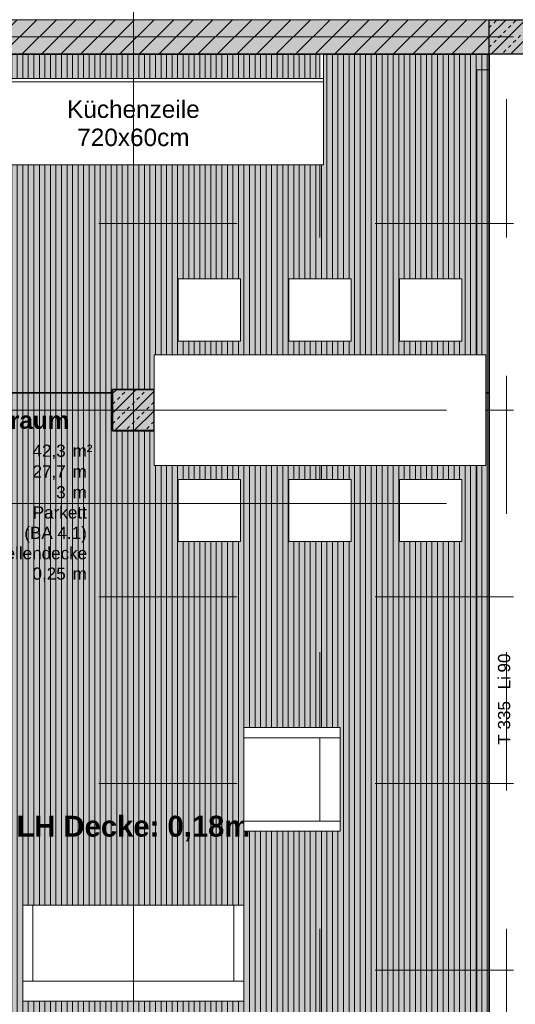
# Model space of a CAD drawing. Header units: metres. Extents: x -49 to 152, y -127 to 99.
# Tile 104 of 177: x -6.22 to -2.64, y -20.5 to -13.38. Entities that reach past the tile are written whole.
import ezdxf
from ezdxf.enums import TextEntityAlignment as Align

# ---------------------------------------------------------------- set-up
doc = ezdxf.new("R2010")
doc.units = ezdxf.units.M
doc.header["$PDMODE"] = 1
doc.header["$PDSIZE"] = -2
for name, pattern in [('Achsen 01', [5.291531, 3.175, -1.058062, 0.352704, -0.705764]), ('ISO-07 Punktiert', [0.889, 0.127, -0.762]), ('Raster 01', [2, 1, -1]), ('VW-01 Strichlinie kurz', [2, 1, -1])]:
    doc.linetypes.add(name, pattern=pattern)
doc.layers.get('0').update_dxf_attribs({"lineweight": 25})
for name, color, linetype, lineweight, true_color in [('013_Beton und Stahlbetonarbeiten-000 Sichtbeton-341 tragende In', 5, 'Continuous', 5, 0x0000ff), ('013_Beton und Stahlbetonarbeiten-000 Sichtbeton-343 Innenstütze', 5, 'Continuous', 5, 0x0000ff), ('031_Metallbauarbeiten-350 Lamellendecke DS', 7, 'Continuous', 35, 0x666666), ('AV1-Achsen', 1, 'Achsen 01', 18, 0xff0000), ('AV1-Einrichtung', 7, 'Continuous', 9, 0xa6a6a6), ('AV1-Raster', 7, 'Raster 01', 9, 0xa6a6a6), ('AV1-Stempel-Türnummern', 7, 'Continuous', 100, 0x02abea)]:
    doc.layers.add(name, color=color, linetype=linetype, lineweight=lineweight, true_color=true_color)
for name, color, linetype, lineweight in [('013_Beton und Stahlbetonarbeiten-000 Unterzüge', 7, 'ISO-07 Punktiert', 13), ('013_Beton und Stahlbetonarbeiten-330 Außenwände', 7, 'Continuous', 25), ('013_Beton und Stahlbetonarbeiten-340 Innenstützen', 7, 'Continuous', 25), ('013_Beton und Stahlbetonarbeiten-340 Innenwände', 7, 'Continuous', 18), ('030_Sonnenschutzarbeiten-BLENDSCHUTZ', 7, 'Continuous', 5), ('031_Metallbauarbeiten-340 Innentüren _ Elemente', 7, 'Continuous', 9), ('039_Trockenbauarbeiten-340 Gipskarton', 7, 'Continuous', 9), ('_1.35m (3D)', 7, 'Continuous', 9), ('_GRU (2D)', 7, 'Continuous', 9), ('_OG 3 (2D)', 7, 'Continuous', 9), ('_OG 3 - DS (2D)', 7, 'Continuous', 9), ('AV1-Schnitt Achsen', 7, 'Achsen 01', 18), ('AV1-Stempel-Raumstempel', 7, 'Continuous', 9)]:
    doc.layers.add(name, color=color, linetype=linetype, lineweight=lineweight)
doc.layers.get('0').freeze()
doc.styles.add('Arial', font='arial.ttf')
doc.styles.add('Arial (bold)', font='arialbd.ttf')
doc.dimstyles.new('COE 50', dxfattribs={"dimtxt": 100.872396, "dimasz": 0.001414, "dimexe": 0.001, "dimexo": 0.01, "dimgap": 0.001, "dimtad": 1, "dimdec": 3, "dimtxsty": 'Arial', "dimblk": 'VW_SLASH-3', "dimblk1": 'VW_SLASH-3', "dimblk2": 'VW_SLASH-3', "dimcen": 0, "dimadec": 3, "dimazin": 0, "dimtfac": 0.8, "dimtdec": 3, "dimtix": 1, "dimtmove": 0, "dimatfit": 0, "dimldrblk": 'VW_SLASH-2', "dimfxl": 0.002, "dimfxlon": 1, "dimfrac": 2, "dimtolj": 1, "dimarcsym": 0})
pattern_1 = [(90, (0, 0), (0.04, 0), [])]
pattern_2 = [(45, (0, 0), (0.0707107, -0.0707107), [0.025, -0.025])]
pattern_3 = [(-135, (0.03106, -0.03313), (0.0707107, -0.0707107), [])]

# ---------------------------------------------------------------- blocks, each defined once
blk = doc.blocks.new('Group-4')
at = {"layer": 'AV1-Raster'}
for p, q in [((-5.4, -22.95), (-5.4, 1.35)), ((-4.05, -22.95), (-4.05, 1.35)), ((-2.7, -22.95), (-2.7, 1.35)), ((1.35, -13.5), (-40.5, -13.5)), ((1.35, -14.85), (-40.5, -14.85)), ((1.35, -16.2), (-40.5, -16.2)), ((1.35, -17.55), (-40.5, -17.55)), ((1.35, -18.9), (-40.5, -18.9)), ((1.35, -20.25), (-40.5, -20.25))]:
    blk.add_line(p, q, dxfattribs=at)
blk = doc.blocks.new('1.35m (3D)')
at = {"layer": 'AV1-Raster', "color": 7}
blk.add_blockref('Group-4', (0, 0), dxfattribs=at)
blk = doc.blocks.new('VW_SLASH-3')
at = {"color": 0, "linetype": 'ByBlock', "lineweight": -2, "transparency": 16777216}
blk.add_line((0, 0), (-1, 0), dxfattribs=at)
at = {"color": 0, "linetype": 'Continuous', "lineweight": 15, "transparency": 16777216, "flags": 128}
blk.add_lwpolyline([(0.5, 0.5), (-0.5, -0.5)], dxfattribs=at)
blk = doc.blocks.new('*D79')
at = {"layer": '030_Sonnenschutzarbeiten-BLENDSCHUTZ', "color": 0, "lineweight": -2}
for p, q in [((0.425, -13.738), (0.575, -13.738)), ((0.525, -16.1293), (0.525, -13.8087)), ((0.425, -16.2), (0.575, -16.2))]:
    blk.add_line(p, q, dxfattribs=at)
at = {"layer": 'Defpoints', "color": 0}
for p in [(-2.915, -13.738), (0.525, -13.738), (-2.915, -16.2)]:
    blk.add_point(p, dxfattribs=at)
at = {"layer": '030_Sonnenschutzarbeiten-BLENDSCHUTZ', "color": 0, "lineweight": -2, "xscale": 0.070693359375, "yscale": 0.070693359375, "zscale": 0.070693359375}
for p, rotation in [((0.525, -13.738), 90), ((0.525, -16.2), 270)]:
    blk.add_blockref('VW_SLASH-3', p, dxfattribs=dict(at, rotation=rotation))
at = {"layer": '030_Sonnenschutzarbeiten-BLENDSCHUTZ', "color": 0, "lineweight": 13, "insert": (0.3992, -14.969), "char_height": 0.12609, "attachment_point": 5, "rotation": 90, "style": 'Arial'}
blk.add_mtext('\\A1;2,46', dxfattribs=at)
blk = doc.blocks.new('VW_SLASH-2')
at = {"color": 0, "linetype": 'ByBlock', "lineweight": -2, "transparency": 16777216}
blk.add_line((0, 0), (-1, 0), dxfattribs=at)
at = {"color": 0, "linetype": 'Continuous', "lineweight": 15, "transparency": 16777216, "flags": 128}
blk.add_lwpolyline([(0.5, 0.5), (-0.5, -0.5)], dxfattribs=at)
blk = doc.blocks.new('*D80')
at = {"layer": '030_Sonnenschutzarbeiten-BLENDSCHUTZ', "color": 0, "lineweight": -2}
for p, q in [((0.425, -16.2), (0.575, -16.2)), ((0.525, -18.8293), (0.525, -16.2707)), ((0.425, -18.9), (0.575, -18.9))]:
    blk.add_line(p, q, dxfattribs=at)
at = {"layer": 'Defpoints', "color": 0}
for p in [(-2.915, -16.2), (0.525, -16.2), (-2.915, -18.9)]:
    blk.add_point(p, dxfattribs=at)
at = {"layer": '030_Sonnenschutzarbeiten-BLENDSCHUTZ', "color": 0, "lineweight": -2, "xscale": 0.070693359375, "yscale": 0.070693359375, "zscale": 0.070693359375}
for p, rotation in [((0.525, -16.2), 90), ((0.525, -18.9), 270)]:
    blk.add_blockref('VW_SLASH-3', p, dxfattribs=dict(at, rotation=rotation))
at = {"layer": '030_Sonnenschutzarbeiten-BLENDSCHUTZ', "color": 0, "lineweight": 13, "insert": (0.3992, -17.55), "char_height": 0.12609, "attachment_point": 5, "rotation": 90, "style": 'Arial'}
blk.add_mtext('\\A1;2,70', dxfattribs=at)
blk = doc.blocks.new('*D81')
at = {"layer": '030_Sonnenschutzarbeiten-BLENDSCHUTZ', "color": 0, "lineweight": -2}
for p, q in [((0.425, -18.9), (0.575, -18.9)), ((0.525, -21.3293), (0.525, -18.9707)), ((0.425, -21.4), (0.575, -21.4))]:
    blk.add_line(p, q, dxfattribs=at)
at = {"layer": 'Defpoints', "color": 0}
for p in [(-2.915, -18.9), (0.525, -18.9), (-2.915, -21.4)]:
    blk.add_point(p, dxfattribs=at)
at = {"layer": '030_Sonnenschutzarbeiten-BLENDSCHUTZ', "color": 0, "lineweight": -2, "xscale": 0.070693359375, "yscale": 0.070693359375, "zscale": 0.070693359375}
for p, rotation in [((0.525, -18.9), 90), ((0.525, -21.4), 270)]:
    blk.add_blockref('VW_SLASH-3', p, dxfattribs=dict(at, rotation=rotation))
at = {"layer": '030_Sonnenschutzarbeiten-BLENDSCHUTZ', "color": 0, "lineweight": 13, "insert": (0.3992, -20.15), "char_height": 0.12609, "attachment_point": 5, "rotation": 90, "style": 'Arial'}
blk.add_mtext('\\A1;2,50', dxfattribs=at)
blk = doc.blocks.new('Group-94')
at = {"color": 255, "transparency": 33554559}
for points in [[(-4.625, -15.25), (-4.625, -15.7), (-5.075, -15.7), (-5.075, -15.25)], [(-3.825, -15.25), (-3.825, -15.7), (-4.275, -15.7), (-4.275, -15.25)], [(-3.025, -15.25), (-3.025, -15.7), (-3.475, -15.7), (-3.475, -15.25)], [(-2.85, -15.8), (-2.85, -16.6), (-5.25, -16.6), (-5.25, -15.8)], [(-4.625, -16.7), (-4.625, -17.15), (-5.075, -17.15), (-5.075, -16.7)], [(-3.825, -16.7), (-3.825, -17.15), (-4.275, -17.15), (-4.275, -16.7)], [(-3.025, -16.7), (-3.025, -17.15), (-3.475, -17.15), (-3.475, -16.7)]]:
    blk.add_wipeout(points, dxfattribs=at).dxf.layer = 'AV1-Einrichtung'
at = {"layer": 'AV1-Einrichtung', "flags": 128}
for points in [[(-4.625, -15.25), (-4.625, -15.7), (-5.075, -15.7), (-5.075, -15.25)], [(-3.825, -15.25), (-3.825, -15.7), (-4.275, -15.7), (-4.275, -15.25)], [(-3.025, -15.25), (-3.025, -15.7), (-3.475, -15.7), (-3.475, -15.25)], [(-2.85, -15.8), (-2.85, -16.6), (-5.25, -16.6), (-5.25, -15.8)], [(-4.625, -16.7), (-4.625, -17.15), (-5.075, -17.15), (-5.075, -16.7)], [(-3.825, -16.7), (-3.825, -17.15), (-4.275, -17.15), (-4.275, -16.7)], [(-3.025, -16.7), (-3.025, -17.15), (-3.475, -17.15), (-3.475, -16.7)]]:
    blk.add_lwpolyline(points, close=True, dxfattribs=at)
blk = doc.blocks.new('Group-142')
at = {"color": 255, "transparency": 33554559}
blk.add_wipeout([(-3.904, -18.4959), (-3.904, -19.2452), (-4.6, -19.2452), (-4.6, -18.4959)], dxfattribs=at).dxf.layer = 'AV1-Einrichtung'
at = {"layer": 'AV1-Einrichtung', "flags": 128}
blk.add_lwpolyline([(-3.904, -18.4959), (-3.904, -19.2452), (-4.6, -19.2452), (-4.6, -18.4959)], close=True, dxfattribs=at)
at = {"color": 255, "transparency": 33554559}
for points in [[(-3.904, -18.4959), (-3.904, -18.5689), (-4.6, -18.5689), (-4.6, -18.4959)], [(-3.904, -19.1722), (-3.904, -19.2452), (-4.6, -19.2452), (-4.6, -19.1722)]]:
    blk.add_wipeout(points, dxfattribs=at).dxf.layer = 'AV1-Einrichtung'
at = {"layer": 'AV1-Einrichtung', "flags": 128}
for points in [[(-3.904, -18.4959), (-3.904, -18.5689), (-4.6, -18.5689), (-4.6, -18.4959)], [(-3.904, -19.1722), (-3.904, -19.2452), (-4.6, -19.2452), (-4.6, -19.1722)]]:
    blk.add_lwpolyline(points, close=True, dxfattribs=at)
at = {"color": 255, "transparency": 33554559}
blk.add_wipeout([(-3.904, -18.5689), (-3.904, -19.1722), (-4.05, -19.1722), (-4.05, -18.5689)], dxfattribs=at).dxf.layer = 'AV1-Einrichtung'
at = {"layer": 'AV1-Einrichtung', "flags": 128}
blk.add_lwpolyline([(-3.904, -18.5689), (-3.904, -19.1722), (-4.05, -19.1722), (-4.05, -18.5689)], close=True, dxfattribs=at)
blk = doc.blocks.new('Group-143')
at = {"color": 255, "transparency": 33554559}
blk.add_wipeout([(-4.6, -19.77895), (-4.6, -20.475), (-6.2, -20.475), (-6.2, -19.77895)], dxfattribs=at).dxf.layer = 'AV1-Einrichtung'
at = {"layer": 'AV1-Einrichtung', "flags": 128}
blk.add_lwpolyline([(-4.6, -19.77895), (-4.6, -20.475), (-6.2, -20.475), (-6.2, -19.77895)], close=True, dxfattribs=at)
at = {"color": 255, "transparency": 33554559}
blk.add_wipeout([(-4.6, -20.32895), (-4.6, -20.475), (-5.4, -20.475), (-5.4, -20.32895)], dxfattribs=at).dxf.layer = 'AV1-Einrichtung'
at = {"layer": 'AV1-Einrichtung', "flags": 128}
blk.add_lwpolyline([(-4.6, -20.32895), (-4.6, -20.475), (-5.4, -20.475), (-5.4, -20.32895)], close=True, dxfattribs=at)
at = {"color": 255, "transparency": 33554559}
for points in [[(-4.673025, -19.77895), (-4.673025, -20.32895), (-4.6, -20.32895), (-4.6, -19.77895)], [(-5.4, -20.32895), (-5.4, -20.475), (-6.2, -20.475), (-6.2, -20.32895)]]:
    blk.add_wipeout(points, dxfattribs=at).dxf.layer = 'AV1-Einrichtung'
at = {"layer": 'AV1-Einrichtung'}
blk.add_line((-5.4, -20.32895), (-5.4, -19.77895), dxfattribs=at)
at = {"layer": 'AV1-Einrichtung', "flags": 128}
for points in [[(-4.673025, -19.77895), (-4.673025, -20.32895), (-4.6, -20.32895), (-4.6, -19.77895)], [(-5.4, -20.32895), (-5.4, -20.475), (-6.2, -20.475), (-6.2, -20.32895)]]:
    blk.add_lwpolyline(points, close=True, dxfattribs=at)
at = {"color": 255, "transparency": 33554559}
blk.add_wipeout([(-6.2, -19.77895), (-6.2, -20.32895), (-6.126975, -20.32895), (-6.126975, -19.77895)], dxfattribs=at).dxf.layer = 'AV1-Einrichtung'
at = {"layer": 'AV1-Einrichtung', "flags": 128}
blk.add_lwpolyline([(-6.2, -19.77895), (-6.2, -20.32895), (-6.126975, -20.32895), (-6.126975, -19.77895)], close=True, dxfattribs=at)
blk = doc.blocks.new('Group-144')
at = {"layer": 'AV1-Einrichtung', "color": 7}
for name in ['Group-142', 'Group-143']:
    blk.add_blockref(name, (0, 0), dxfattribs=at)
blk = doc.blocks.new('Group-146')
at = {"layer": 'AV1-Einrichtung', "color": 7}
for name in ['Group-94', 'Group-144']:
    blk.add_blockref(name, (0, 0), dxfattribs=at)
at = {"color": 255, "transparency": 33554559}
blk.add_wipeout([(-8.825, -13.825), (-4.025, -13.825), (-4.025, -14.425), (-8.825, -14.425)], dxfattribs=at).dxf.layer = 'AV1-Einrichtung'
at = {"layer": 'AV1-Einrichtung', "flags": 128}
blk.add_lwpolyline([(-8.825, -13.825), (-4.025, -13.825), (-4.025, -14.425), (-8.825, -14.425)], close=True, dxfattribs=at)
at = {"color": 255}
blk.add_wipeout([(-4.05, -13.625), (-4.025, -13.625), (-4.025, -13.8), (-4.05, -13.8)], dxfattribs=at).dxf.layer = '039_Trockenbauarbeiten-340 Gipskarton'
at = {"layer": '039_Trockenbauarbeiten-340 Gipskarton', "flags": 128}
blk.add_lwpolyline([(-4.05, -13.625), (-4.025, -13.625), (-4.025, -13.8), (-4.05, -13.8)], close=True, dxfattribs=at)
at = {"color": 255}
blk.add_wipeout([(-11.225, -13.825), (-4.025, -13.825), (-4.025, -13.8), (-11.225, -13.8)], dxfattribs=at).dxf.layer = '039_Trockenbauarbeiten-340 Gipskarton'
at = {"layer": '039_Trockenbauarbeiten-340 Gipskarton', "flags": 128}
blk.add_lwpolyline([(-11.225, -13.825), (-4.025, -13.825), (-4.025, -13.8), (-11.225, -13.8)], close=True, dxfattribs=at)
blk = doc.blocks.new('Raumstempel - Symbol - 1 (2D)')
at = {"layer": 'AV1-Stempel-Raumstempel', "attachment_point": 1, "line_spacing_factor": 0.967919, "style": 'Arial'}
for s, insert, char_height in [('Raumfläche:', (0.2, -0.6736), 0.088263), ('m²', (1.6225, -0.6736), 0.08826), ('Raumumf.:', (0.2, -0.8236), 0.08826), ('m', (1.6225, -0.8236), 0.0883), ('LRH:', (0.2, -0.9736), 0.08826), ('m', (1.6225, -0.9736), 0.0883), ('Bodenbelag:', (0.2, -1.118), 0.088263), ('Decke:', (0.2, -1.4131), 0.08826), ('Höhe DA:', (0.2, -1.5607), 0.08826), ('m', (1.6225, -1.5625), 0.0883)]:
    blk.add_mtext(s, dxfattribs=dict(at, insert=insert, char_height=char_height))
at = {"layer": 'AV1-Stempel-Raumstempel'}
for tag, style, p in [('Raumnummer', 'Arial', (0.2, -0.2337)), ('Raumname', 'Arial (bold)', (0.2, -0.4337))]:
    blk.add_attdef(tag, text='', height=0.1261, dxfattribs=dict(at, style=style)).set_placement(p, align=Align.TOP_LEFT)
at = {"layer": 'AV1-Stempel-Raumstempel', "style": 'Arial'}
for tag, p in [('Raumfläche', (1.5725, -0.6736)), ('Raumumfang', (1.5725, -0.8236)), ('LRH', (1.5725, -0.9736)), ('Bodenbelag', (1.7253, -1.1199)), ('Bodendetail', (1.7253, -1.2674)), ('Decke', (1.7278, -1.415)), ('Höhe_DA', (1.5725, -1.5625))]:
    blk.add_attdef(tag, text='', height=0.0883, dxfattribs=at).set_placement(p, align=Align.TOP_RIGHT)
blk = doc.blocks.new('Group-596')
at = {"layer": '031_Metallbauarbeiten-340 Innentüren _ Elemente', "char_height": 0.08826, "attachment_point": 8, "rotation": 90, "line_spacing_factor": 0.965511, "style": 'Arial'}
for s, insert in [('90', (-2.6729, -18.0284)), ('Li', (-2.6729, -18.1707)), ('T 335', (-2.6729, -18.461))]:
    blk.add_mtext(s, dxfattribs=dict(at, insert=insert))
at = {"layer": 'AV1-Stempel-Türnummern', "color": 0, "flags": 1}
for tag in ['Türnummer', 'Lichte_Breite', 'Panikfunktion', 'AT-Nr.', 'Schallschutzklasse']:
    blk.add_attdef(tag, (-2.811, -18.6201), '', height=0.00018, dxfattribs=at)
blk = doc.blocks.new('OG 3 (2D)')
at = {"layer": 'AV1-Einrichtung', "color": 7}
blk.add_blockref('Group-146', (0, 0), dxfattribs=at)
at = {"layer": '013_Beton und Stahlbetonarbeiten-000 Sichtbeton-341 tragende In', "linetype": 'Continuous', "lineweight": 0}
blk.add_hatch(color=30, dxfattribs=at).paths.add_polyline_path([(-13.625, -13.625), (-13.625, -13.375), (-13.575, -13.375), (-13.575, -13.575), (0.125, -13.575), (0.125, -13.625)])
at = {"layer": '013_Beton und Stahlbetonarbeiten-000 Sichtbeton-343 Innenstütze', "linetype": 'Continuous', "lineweight": 0}
h = blk.add_hatch(color=30, dxfattribs=at)
h.paths.add_polyline_path([(-5.25, -16.35), (-5.55, -16.35), (-5.55, -16.05), (-5.25, -16.05)])
h.paths.add_polyline_path([(-5.5, -16.3), (-5.3, -16.3), (-5.3, -16.1), (-5.5, -16.1)])
at = {"layer": '013_Beton und Stahlbetonarbeiten-330 Außenwände', "linetype": 'Continuous', "lineweight": 0, "true_color": 0xc0c0c0}
blk.add_hatch(color=9, dxfattribs=at).paths.add_polyline_path([(0.125, -13.625), (-2.825, -13.625), (-2.825, -13.375), (-0.125, -13.375), (-0.125, -7.95), (0.125, -7.95)])
at = {"layer": '013_Beton und Stahlbetonarbeiten-330 Außenwände', "linetype": 'Continuous', "lineweight": 13}
h = blk.add_hatch(dxfattribs=at)
h.set_pattern_fill('Stahlbeton', color=251, style=0, pattern_type=2)
h.set_pattern_definition(pattern_2)
h.paths.add_polyline_path([(0.125, -13.625), (-2.825, -13.625), (-2.825, -13.375), (-0.125, -13.375), (-0.125, -7.95), (0.125, -7.95)])
h = blk.add_hatch(dxfattribs=at)
h.set_pattern_fill('Stahlbeton-1', color=251, style=0, pattern_type=2)
h.set_pattern_definition(pattern_3)
h.paths.add_polyline_path([(0.125, -13.625), (-2.825, -13.625), (-2.825, -13.375), (-0.125, -13.375), (-0.125, -7.95), (0.125, -7.95)])
at = {"layer": '013_Beton und Stahlbetonarbeiten-340 Innenstützen', "linetype": 'Continuous', "lineweight": 0, "true_color": 0xc0c0c0}
blk.add_hatch(color=9, dxfattribs=at).paths.add_polyline_path([(-5.25, -16.05), (-5.55, -16.05), (-5.55, -16.35), (-5.25, -16.35)])
at = {"layer": '013_Beton und Stahlbetonarbeiten-340 Innenstützen', "linetype": 'Continuous', "lineweight": 13}
h = blk.add_hatch(dxfattribs=at)
h.set_pattern_fill('Stahlbeton', color=251, style=0, pattern_type=2)
h.set_pattern_definition(pattern_2)
h.paths.add_polyline_path([(-5.25, -16.05), (-5.55, -16.05), (-5.55, -16.35), (-5.25, -16.35)])
h = blk.add_hatch(dxfattribs=at)
h.set_pattern_fill('Stahlbeton-1', color=251, style=0, pattern_type=2)
h.set_pattern_definition(pattern_3)
h.paths.add_polyline_path([(-5.25, -16.05), (-5.55, -16.05), (-5.55, -16.35), (-5.25, -16.35)])
at = {"layer": '013_Beton und Stahlbetonarbeiten-340 Innenwände', "linetype": 'Continuous', "lineweight": 0, "true_color": 0xc0c0c0}
blk.add_hatch(color=9, dxfattribs=at).paths.add_polyline_path([(-13.625, -13.625), (-13.625, -13.375), (-2.825, -13.375), (-2.825, -13.625)])
at = {"layer": '013_Beton und Stahlbetonarbeiten-340 Innenwände', "linetype": 'Continuous', "lineweight": 13}
h = blk.add_hatch(dxfattribs=at)
h.set_pattern_fill('Stahlbeton', color=251, style=0, pattern_type=2)
h.set_pattern_definition(pattern_2)
h.paths.add_polyline_path([(-13.625, -13.625), (-13.625, -13.375), (-2.825, -13.375), (-2.825, -13.625)])
h = blk.add_hatch(dxfattribs=at)
h.set_pattern_fill('Stahlbeton-1', color=251, style=0, pattern_type=2)
h.set_pattern_definition(pattern_3)
h.paths.add_polyline_path([(-13.625, -13.625), (-13.625, -13.375), (-2.825, -13.375), (-2.825, -13.625)])
at = {"layer": '013_Beton und Stahlbetonarbeiten-000 Unterzüge', "linetype": 'VW-01 Strichlinie kurz', "flags": 128}
blk.add_lwpolyline([(-2.825, -13.625), (-2.575, -13.625), (-2.575, -21.475), (-2.825, -21.475)], close=True, dxfattribs=at)
at = {"layer": '013_Beton und Stahlbetonarbeiten-330 Außenwände', "flags": 128}
blk.add_lwpolyline([(0.125, -13.625), (-2.825, -13.625), (-2.825, -13.375), (-0.125, -13.375), (-0.125, -7.95), (0.125, -7.95)], close=True, dxfattribs=at)
at = {"layer": '013_Beton und Stahlbetonarbeiten-340 Innenstützen', "flags": 128}
blk.add_lwpolyline([(-5.25, -16.05), (-5.55, -16.05), (-5.55, -16.35), (-5.25, -16.35)], close=True, dxfattribs=at)
at = {"layer": '013_Beton und Stahlbetonarbeiten-340 Innenwände', "flags": 128}
blk.add_lwpolyline([(-13.625, -13.625), (-13.625, -13.375), (-2.825, -13.375), (-2.825, -13.625)], close=True, dxfattribs=at)
at = {"layer": 'AV1-Stempel-Raumstempel'}
blk.add_blockref('Raumstempel - Symbol - 1 (2D)', (-7.4622, -15.775), dxfattribs=at).add_auto_attribs({'Raumname': 'Aufenthaltsraum', 'Raumnummer': '320', 'Bodendetail': '(BA 4.1)', 'Raumfläche': '42,3', 'LRH': '3', 'Raumumfang': '27,7', 'Höhe_DA': '0,25', 'Decke': 'Lamellendecke', 'Bodenbelag': 'Parkett'})
at = {"layer": 'AV1-Stempel-Türnummern', "color": 7}
blk.add_blockref('Group-596', (0, 0), dxfattribs=at)
at = {"layer": 'AV1-Einrichtung', "insert": (-5.4, -14.125), "char_height": 0.12609, "attachment_point": 5, "line_spacing_factor": 0.969122, "style": 'Arial'}
blk.add_mtext('Küchenzeile\\P720x60cm', dxfattribs=at)
blk = doc.blocks.new('Group-872')
at = {"layer": 'AV1-Achsen'}
blk.add_line((-5.4, -26.5), (-5.4, 4.9), dxfattribs=at)
blk = doc.blocks.new('Group-880')
at = {"layer": 'AV1-Achsen'}
blk.add_line((-43.35, -16.2), (4.2, -16.2), dxfattribs=at)
blk = doc.blocks.new('Group-882')
at = {"layer": 'AV1-Achsen'}
blk.add_line((-43.35, -13.5), (4.2, -13.5), dxfattribs=at)
blk = doc.blocks.new('Group-885')
at = {"layer": 'AV1-Schnitt Achsen'}
blk.add_line((-43.35, -16.875), (4.2, -16.875), dxfattribs=at)
blk = doc.blocks.new('GRU (2D)')
at = {"layer": 'AV1-Achsen', "color": 7}
for name in ['Group-872', 'Group-882', 'Group-880']:
    blk.add_blockref(name, (0, 0), dxfattribs=at)
at = {"layer": 'AV1-Schnitt Achsen', "color": 7}
blk.add_blockref('Group-885', (0, 0), dxfattribs=at)
blk = doc.blocks.new('OG 3 - DS (2D)')
at = {"layer": '030_Sonnenschutzarbeiten-BLENDSCHUTZ', "linetype": 'Continuous', "lineweight": 0, "transparency": 33554610}
for points in [[(-2.915, -13.738), (-2.825, -13.738), (-2.825, -16.2), (-2.915, -16.2)], [(-2.915, -18.9), (-2.825, -18.9), (-2.825, -16.2), (-2.915, -16.2)], [(-2.915, -21.4), (-2.825, -21.4), (-2.825, -18.9), (-2.915, -18.9)]]:
    blk.add_hatch(color=6, dxfattribs=at).paths.add_polyline_path(points)
at = {"layer": '031_Metallbauarbeiten-350 Lamellendecke DS', "linetype": 'Continuous', "lineweight": 0, "transparency": 33554508}
for color, points in [(254, [(-13.425, -16.075), (-5.55, -16.075), (-5.55, -16.05), (-5.25, -16.05), (-5.25, -16.075), (-2.825, -16.075), (-2.825, -13.625), (-13.425, -13.625)]), (254, [(-5.55, -16.075), (-7.975, -16.075), (-7.975, -21.385), (-2.825, -21.385), (-2.825, -16.075), (-5.25, -16.075), (-5.25, -16.3454), (-5.55, -16.3454)]), (40, [(-7.975, -16.075), (-2.825, -16.075), (-2.825, -21.385), (-7.975, -21.385)])]:
    blk.add_hatch(color=color, dxfattribs=at).paths.add_polyline_path(points)
at = {"layer": '031_Metallbauarbeiten-350 Lamellendecke DS', "linetype": 'Continuous', "lineweight": 9, "transparency": 33554508}
h = blk.add_hatch(dxfattribs=at)
h.set_pattern_fill('Lamellendecke', color=252, style=0, pattern_type=2)
h.set_pattern_definition(pattern_1)
h.paths.add_polyline_path([(-13.425, -16.075), (-5.55, -16.075), (-5.55, -16.05), (-5.25, -16.05), (-5.25, -16.075), (-2.825, -16.075), (-2.825, -13.625), (-13.425, -13.625)])
h = blk.add_hatch(dxfattribs=at)
h.set_pattern_fill('Lamellendecke', color=252, style=0, pattern_type=2)
h.set_pattern_definition(pattern_1)
h.paths.add_polyline_path([(-5.55, -16.075), (-7.975, -16.075), (-7.975, -21.385), (-2.825, -21.385), (-2.825, -16.075), (-5.25, -16.075), (-5.25, -16.3454), (-5.55, -16.3454)])
at = {"layer": '030_Sonnenschutzarbeiten-BLENDSCHUTZ', "color": 6, "lineweight": 13, "flags": 128}
for points in [[(-2.915, -13.738), (-2.825, -13.738), (-2.825, -16.2), (-2.915, -16.2)], [(-2.915, -18.9), (-2.825, -18.9), (-2.825, -16.2), (-2.915, -16.2)], [(-2.915, -21.4), (-2.825, -21.4), (-2.825, -18.9), (-2.915, -18.9)]]:
    blk.add_lwpolyline(points, close=True, dxfattribs=at)
at = {"layer": '031_Metallbauarbeiten-350 Lamellendecke DS', "flags": 128}
for points in [[(-13.425, -16.075), (-5.55, -16.075), (-5.55, -16.05), (-5.25, -16.05), (-5.25, -16.075), (-2.825, -16.075), (-2.825, -13.625), (-13.425, -13.625)], [(-5.55, -16.075), (-7.975, -16.075), (-7.975, -21.385), (-2.825, -21.385), (-2.825, -16.075), (-5.25, -16.075), (-5.25, -16.3454), (-5.55, -16.3454)]]:
    blk.add_lwpolyline(points, close=True, dxfattribs=at)
at = {"layer": '031_Metallbauarbeiten-350 Lamellendecke DS', "insert": (-5.4, -19.2257), "char_height": 0.151309, "attachment_point": 5, "line_spacing_factor": 0.969122, "style": 'Arial (bold)'}
blk.add_mtext('LH Decke: 0,18m', dxfattribs=at)
at = {"layer": '030_Sonnenschutzarbeiten-BLENDSCHUTZ', "color": 7, "lineweight": 13}
for p1, p2, text, picture, middle in [((-2.915, -16.2), (-2.915, -13.738), '2,46', '*D79', (0.3992, -14.969)), ((-2.915, -18.9), (-2.915, -16.2), '2,70', '*D80', (0.3992, -17.55)), ((-2.915, -21.4), (-2.915, -18.9), '2,50', '*D81', (0.3992, -20.15))]:
    dim = blk.add_aligned_dim(p1=p1, p2=p2, distance=-3.44, text=text, dimstyle='COE 50', override={"dimtxt": 0.12609, "dimasz": 0.070693, "dimexe": 0.05, "dimgap": 0.05, "dimpost": '<>', "dimtxsty": 'Arial', "dimtmove": 2, "dimfxl": 0.1}, dxfattribs=at)
    dim.commit()
    dim.dimension.update_dxf_attribs({"geometry": picture, "text_midpoint": middle})

msp = doc.modelspace()

# ---------------------------------------------------------------- block references
at = {"layer": '_1.35m (3D)'}
msp.add_blockref('1.35m (3D)', (0, 0), dxfattribs=at)

# ---------------------------------------------------------------- next in the draw order: block references
at = {"layer": '_OG 3 - DS (2D)'}
msp.add_blockref('OG 3 - DS (2D)', (0, 0), dxfattribs=at)

# ---------------------------------------------------------------- next in the draw order: block references
at = {"layer": '_OG 3 (2D)'}
msp.add_blockref('OG 3 (2D)', (0, 0), dxfattribs=at)

# ---------------------------------------------------------------- next in the draw order: block references
at = {"layer": '_GRU (2D)'}
msp.add_blockref('GRU (2D)', (0, 0), dxfattribs=at)

doc.saveas('drawing.dxf')
